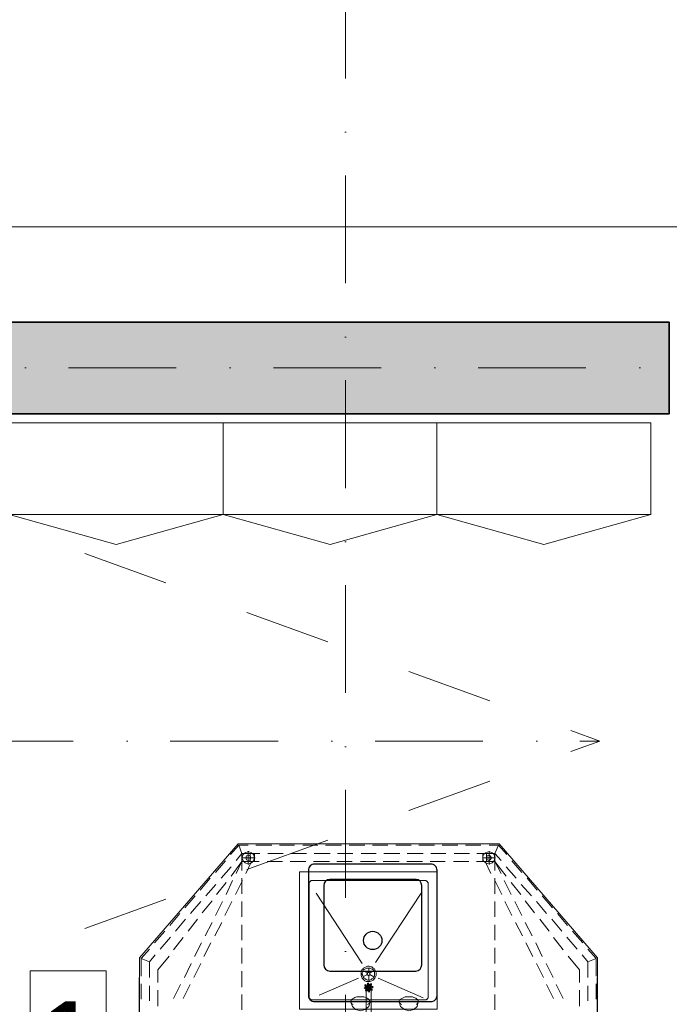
# Model space of a CAD drawing. Header units: millimetres. Extents: x 42175 to 97175, y 10092 to 468192.
# Tile 223 of 235: x 72304 to 74430, y 92196 to 95419. Entities that reach past the tile are written whole.
import ezdxf

# ---------------------------------------------------------------- set-up
doc = ezdxf.new("R2010")
doc.units = ezdxf.units.MM
for name, pattern in [('Kropki i Kreski', [6.702778, 3.527778, -1.763889, 0, -1.411111]), ('Przerywana', [5.644444, 2.822222, -2.822222]), ('thk_line_type', [945, 540, -405]), ('Wipeout_Contour', [1000, 0, -1000])]:
    doc.linetypes.add(name, pattern=pattern)
for name, color, linetype in [('2D - Ogólne', 8, 'Continuous'), ('2D - Rysunki i Obrazki', 8, 'Continuous'), ('Konstrukcja - Siatka mod', 8, 'Continuous'), ('Konstrukcja - Ściany działowe', 8, 'Continuous'), ('Wnętrze - Wyposażenie', 8, 'Continuous')]:
    doc.layers.add(name, color=color, linetype=linetype)
doc.layers.add('Linia SSP', color=1, linetype='Continuous', lineweight=15)
doc.styles.add('STYL_AUTOMATYCZNY_11', font='ARIALN.TTF')

msp = doc.modelspace()

# ---------------------------------------------------------------- hatches: boundary and pattern name
at = {"layer": 'Konstrukcja - Ściany działowe', "linetype": 'Continuous', "lineweight": 13}
msp.add_hatch(color=8, dxfattribs=at).paths.add_polyline_path([(74430, 94128.9), (74430, 94428.9), (72090, 94428.9), (72090, 94128.9)])

# ---------------------------------------------------------------- linework, layer by layer
at = {"layer": '2D - Ogólne', "color": 8, "linetype": 'Przerywana', "lineweight": 15, "ltscale": 100}
for p in [(71455.6, 94058), (71455.6, 92058)]:
    msp.add_line(p, (74203.1, 93058), dxfattribs=at)
at = {"layer": '2D - Ogólne', "color": 8, "linetype": 'Kropki i Kreski', "lineweight": 15, "ltscale": 100}
msp.add_line((71455.9, 93058), (74203.1, 93058), dxfattribs=at)
at = {"layer": '2D - Rysunki i Obrazki', "color": 8, "linetype": 'Continuous', "lineweight": 13, "ltscale": 100}
for p, q in [((72969.4, 93798.9), (72269.4, 93798.9)), ((73669.4, 93798.9), (72969.4, 93798.9)), ((74369.4, 93798.9), (73669.4, 93798.9))]:
    msp.add_line(p, q, dxfattribs=at)
at = {"layer": '2D - Rysunki i Obrazki', "color": 8, "linetype": 'thk_line_type', "lineweight": 13, "ltscale": 100, "flags": 128}
for points in [[(72269.4, 94098.9), (72269.4, 93798.9), (72619.4, 93700.9), (72969.4, 93798.9), (72969.4, 94098.9)], [(72969.4, 94098.9), (72969.4, 93798.9), (73319.4, 93700.9), (73669.4, 93798.9), (73669.4, 94098.9)], [(73669.4, 94098.9), (73669.4, 93798.9), (74019.4, 93700.9), (74369.4, 93798.9), (74369.4, 94098.9)]]:
    msp.add_lwpolyline(points, close=True, dxfattribs=at)
at = {"layer": '2D - Rysunki i Obrazki', "color": 8, "linetype": 'Continuous', "lineweight": 13, "ltscale": 100, "flags": 128}
for points in [[(74192.2, 91967.6), (72692.2, 91967.6), (72695.2, 92348.1), (73018.7, 92721.3), (73873, 92721.3), (74194.4, 92348.1)], [(72695.2, 91970.7), (72695.2, 92348.1), (73018.7, 92721.3), (73873, 92721.3), (74194.4, 92348.1), (74194.4, 91970.7)], [(72695.2, 91970.7), (72695.2, 92348.1), (73018.7, 92721.3), (73873, 92721.3), (74194.4, 92348.1), (74194.4, 91970.7)], [(72695.2, 91970.7), (72695.2, 92348.1), (73018.7, 92721.3), (73873, 92721.3), (74194.4, 92348.1), (74194.4, 91970.7)], [(72695.2, 91970.7), (72695.2, 92348.1), (73018.7, 92721.3), (73873, 92721.3), (74194.4, 92348.1), (74194.4, 91970.7)], [(72695.2, 91970.7), (72695.2, 92348.1), (73018.7, 92721.3), (73873, 92721.3), (74194.4, 92348.1), (74194.4, 91970.7)], [(72695.2, 91970.7), (72695.2, 92348.1), (73018.7, 92721.3), (73873, 92721.3), (74194.4, 92348.1), (74194.4, 91970.7)], [(73031.1, 92690.2), (73031.1, 92663.2), (73072.6, 92663.2), (73072.6, 92690.2)], [(73051.9, 92667.4), (73058.1, 92669.5), (73060.2, 92675.7), (73058.1, 92681.9), (73051.9, 92684), (73045.7, 92681.9), (73043.6, 92675.7), (73045.7, 92669.5)], [(73072.6, 92663.2), (73072.6, 92690.2)], [(73819.1, 92690.2), (73819.1, 92663.2), (73858.5, 92663.2), (73858.5, 92690.2)], [(73839.8, 92667.4), (73844, 92669.5), (73848.1, 92675.7), (73844, 92681.9), (73839.8, 92684), (73833.6, 92681.9), (73831.5, 92675.7), (73833.6, 92669.5)], [(73858.5, 92663.2), (73858.5, 92690.2)], [(73669.8, 92630.1), (73669.8, 92180.1)], [(73462.4, 92277.6), (73466.6, 92281.7), (73468.7, 92285.9), (73470.7, 92290), (73470.7, 92294.2), (73470.7, 92300.4), (73468.7, 92304.5), (73466.6, 92308.7), (73464.5, 92312.8), (73460.4, 92314.9), (73456.2, 92319), (73452.1, 92319), (73447.9, 92321.1), (73441.7, 92321.1), (73437.6, 92319), (73433.4, 92317), (73429.3, 92314.9), (73427.2, 92310.7), (73423, 92308.7), (73421, 92302.4), (73421, 92298.3), (73421, 92294.2), (73421, 92290), (73423, 92283.8), (73425.1, 92281.7), (73429.3, 92277.6), (73433.4, 92273.4), (73437.6, 92271.3), (73441.7, 92271.3), (73445.9, 92271.3), (73450, 92271.3), (73456.2, 92273.4), (73460.4, 92275.5)], [(73460.4, 92281.7), (73462.4, 92283.8), (73464.5, 92287.9), (73464.5, 92292.1), (73464.5, 92296.2), (73464.5, 92298.3), (73464.5, 92302.4), (73462.4, 92306.6), (73460.4, 92308.7), (73458.3, 92310.7), (73454.1, 92312.8), (73450, 92314.9), (73447.9, 92314.9), (73443.8, 92314.9), (73439.6, 92314.9), (73435.5, 92312.8), (73433.4, 92310.7), (73429.3, 92308.7), (73427.2, 92304.5), (73427.2, 92302.4), (73425.1, 92298.3), (73425.1, 92294.2), (73427.2, 92290), (73427.2, 92287.9), (73429.3, 92283.8), (73431.3, 92281.7), (73435.5, 92279.6), (73437.6, 92277.6), (73441.7, 92275.5), (73445.9, 92275.5), (73450, 92275.5), (73454.1, 92277.6), (73456.2, 92279.6)], [(73450, 92292.1), (73450, 92294.2), (73450, 92296.2), (73450, 92298.3), (73447.9, 92300.4), (73445.9, 92300.4), (73443.8, 92300.4), (73441.7, 92300.4), (73441.7, 92298.3), (73441.7, 92296.2), (73439.6, 92296.2), (73439.6, 92294.2), (73441.7, 92294.2), (73441.7, 92292.1), (73443.8, 92292.1), (73443.8, 92290), (73445.9, 92290), (73447.9, 92292.1)], [(73456.2, 92242.3), (73452.1, 92244.4), (73447.9, 92242.3), (73447.9, 92238.2), (73445.9, 92238.2), (73443.8, 92240.2), (73441.7, 92242.3), (73437.6, 92240.2), (73437.6, 92242.3), (73437.6, 92246.5), (73435.5, 92248.5), (73431.3, 92248.5), (73435.5, 92250.6), (73435.5, 92252.7), (73435.5, 92256.8), (73435.5, 92258.9), (73437.6, 92258.9), (73441.7, 92258.9), (73443.8, 92261), (73443.8, 92263), (73445.9, 92261), (73450, 92258.9), (73452.1, 92261), (73454.1, 92261), (73452.1, 92256.8), (73454.1, 92254.8), (73458.3, 92252.7), (73454.1, 92250.6), (73454.1, 92246.5)], [(73445.9, 92238.2), (73447.9, 92238.2), (73447.9, 92242.3), (73452.1, 92244.4), (73456.2, 92242.3), (73454.1, 92246.5), (73454.1, 92250.6), (73458.3, 92252.7), (73454.1, 92254.8), (73452.1, 92256.8), (73454.1, 92261), (73452.1, 92261), (73450, 92258.9), (73445.9, 92261), (73443.8, 92263), (73443.8, 92261), (73441.7, 92258.9), (73437.6, 92258.9), (73435.5, 92258.9), (73435.5, 92256.8), (73435.5, 92252.7), (73435.5, 92250.6), (73431.3, 92248.5), (73433.4, 92248.5), (73435.5, 92248.5), (73437.6, 92246.5), (73437.6, 92242.3), (73437.6, 92240.2), (73441.7, 92242.3), (73443.8, 92242.3)], [(73443.8, 92265.1), (73441.7, 92265.1), (73441.7, 92263), (73441.7, 92265.1)], [(73441.7, 92263), (73441.7, 92261)], [(73445.9, 92263), (73443.8, 92265.1)], [(73452.1, 92261), (73450, 92261), (73445.9, 92261), (73445.9, 92263), (73445.9, 92261), (73450, 92261)], [(73454.1, 92263), (73454.1, 92261), (73452.1, 92261), (73454.1, 92261)], [(73454.1, 92263), (73452.1, 92263)], [(73452.1, 92263), (73452.1, 92261)], [(73452.1, 92263), (73452.1, 92261), (73454.1, 92261), (73454.1, 92263)], [(73452.1, 92261), (73454.1, 92261), (73454.1, 92263), (73454.1, 92261)], [(73454.1, 92261), (73454.1, 92263)], [(73431.3, 92250.6), (73433.4, 92250.6), (73435.5, 92252.7), (73435.5, 92250.6), (73431.3, 92248.5)], [(73435.5, 92252.7), (73433.4, 92250.6), (73431.3, 92250.6), (73433.4, 92250.6)], [(73431.3, 92248.5), (73435.5, 92250.6), (73435.5, 92252.7), (73433.4, 92250.6), (73431.3, 92250.6)], [(73431.3, 92250.6), (73431.3, 92248.5)], [(73431.3, 92250.6), (73431.3, 92248.5)], [(73431.3, 92248.5), (73433.4, 92248.5)], [(73431.3, 92248.5), (73433.4, 92248.5)], [(73431.3, 92248.5), (73433.4, 92248.5)], [(73433.4, 92256.8), (73435.5, 92254.8), (73435.5, 92252.7), (73435.5, 92254.8)], [(73433.4, 92248.5), (73435.5, 92246.5), (73437.6, 92244.4), (73437.6, 92242.3), (73437.6, 92244.4), (73435.5, 92246.5)], [(73441.7, 92261), (73439.6, 92258.9), (73437.6, 92258.9), (73435.5, 92258.9), (73437.6, 92258.9), (73439.6, 92258.9)], [(73435.5, 92242.3), (73435.5, 92240.2)], [(73437.6, 92242.3), (73435.5, 92242.3)], [(73437.6, 92240.2), (73435.5, 92240.2)], [(73435.5, 92240.2), (73437.6, 92240.2)], [(73435.5, 92240.2), (73437.6, 92240.2)], [(73437.6, 92240.2), (73435.5, 92240.2)], [(73454.1, 92248.5), (73450, 92244.4), (73443.8, 92242.3), (73439.6, 92246.5), (73437.6, 92252.7), (73441.7, 92256.8), (73447.9, 92258.9), (73452.1, 92254.8)], [(73437.6, 92252.7), (73441.7, 92256.8), (73447.9, 92258.9), (73452.1, 92254.8), (73454.1, 92248.5), (73450, 92244.4), (73443.8, 92242.3), (73439.6, 92246.5)], [(73445.9, 92238.2), (73443.8, 92240.2), (73441.7, 92242.3), (73437.6, 92240.2), (73441.7, 92242.3), (73443.8, 92242.3)], [(73437.6, 92240.2), (73441.7, 92240.2), (73443.8, 92240.2), (73445.9, 92238.2), (73443.8, 92240.2), (73441.7, 92242.3)], [(73445.9, 92238.2), (73443.8, 92240.2), (73441.7, 92242.3), (73437.6, 92240.2), (73441.7, 92240.2), (73443.8, 92240.2)], [(73452.1, 92248.5), (73452.1, 92254.8), (73447.9, 92256.8), (73441.7, 92256.8), (73439.6, 92252.7), (73439.6, 92246.5), (73443.8, 92244.4), (73450, 92244.4)], [(73450, 92248.5), (73447.9, 92246.5), (73443.8, 92246.5), (73441.7, 92248.5), (73441.7, 92250.6), (73443.8, 92254.8), (73445.9, 92254.8), (73447.9, 92252.7)], [(73445.9, 92238.2), (73445.9, 92236.1), (73447.9, 92238.2)], [(73445.9, 92238.2), (73445.9, 92236.1)], [(73445.9, 92236.1), (73447.9, 92238.2)], [(73445.9, 92236.1), (73445.9, 92238.2), (73447.9, 92238.2)], [(73447.9, 92240.2), (73450, 92242.3), (73452.1, 92242.3), (73454.1, 92242.3), (73452.1, 92242.3), (73450, 92242.3)], [(73454.1, 92258.9), (73454.1, 92261)], [(73454.1, 92248.5), (73456.2, 92250.6), (73458.3, 92250.6), (73456.2, 92250.6)], [(73454.1, 92242.3), (73456.2, 92242.3)], [(73456.2, 92242.3), (73454.1, 92242.3)], [(73456.2, 92242.3), (73456.2, 92244.4)], [(73458.3, 92254.8), (73458.3, 92252.7)], [(73458.3, 92252.7), (73458.3, 92254.8)], [(73458.3, 92250.6), (73458.3, 92252.7)], [(73458.3, 92250.6), (73458.3, 92252.7)]]:
    msp.add_lwpolyline(points, close=True, dxfattribs=at)
for points in [[(72993.8, 92686), (73020.8, 92717.2)], [(73020.8, 92717.2), (73031.1, 92690.2), (73031.1, 92663.2)], [(73051.9, 92717.2), (73020.8, 92717.2)], [(73128.6, 92717.2), (73076.8, 92717.2)], [(73203.2, 92717.2), (73153.5, 92717.2)], [(73280, 92717.2), (73230.2, 92717.2)], [(73356.7, 92717.2), (73304.9, 92717.2)], [(73433.4, 92717.2), (73381.6, 92717.2)], [(73508.1, 92717.2), (73458.3, 92717.2)], [(73584.8, 92717.2), (73535, 92717.2)], [(73661.5, 92717.2), (73609.7, 92717.2)], [(73738.2, 92717.2), (73686.4, 92717.2)], [(73812.9, 92717.2), (73763.1, 92717.2)], [(73819.1, 92690.2), (73858.5, 92690.2), (73870.9, 92717.2)], [(73870.9, 92717.2), (73839.8, 92717.2)], [(73897.9, 92686), (73870.9, 92717.2)], [(73012.5, 92667.4), (73031.1, 92690.2)], [(73031.1, 92675.7), (73051.9, 92675.7), (73051.9, 92696.4)], [(73051.9, 92696.4), (73041.5, 92692.3), (73035.3, 92686), (73031.1, 92675.7), (73035.3, 92665.3)], [(73072.6, 92690.2), (73031.1, 92690.2)], [(73089.2, 92690.2), (73031.1, 92690.2)], [(73072.6, 92690.2), (73031.1, 92690.2), (73031.1, 92663.2), (73072.6, 92663.2)], [(73051.9, 92654.9), (73041.5, 92659.1), (73035.3, 92665.3), (73031.1, 92675.7), (73035.3, 92686)], [(73051.9, 92654.9), (73041.5, 92659.1), (73035.3, 92665.3), (73031.1, 92675.7), (73035.3, 92686)], [(73051.9, 92696.4), (73062.2, 92692.3), (73068.5, 92686), (73072.6, 92675.7), (73068.5, 92665.3)], [(73051.9, 92696.4), (73062.2, 92692.3), (73068.5, 92686), (73072.6, 92675.7), (73068.5, 92665.3)], [(73051.9, 92696.4), (73054, 92696.4)], [(73051.9, 92654.9), (73062.2, 92659.1), (73068.5, 92665.3), (73072.6, 92675.7), (73068.5, 92686)], [(73058.1, 92663.2), (73058.1, 92690.2)], [(73165.9, 92690.2), (73116.2, 92690.2)], [(73242.6, 92690.2), (73190.8, 92690.2)], [(73319.4, 92690.2), (73267.5, 92690.2)], [(73394, 92690.2), (73344.2, 92690.2)], [(73470.7, 92690.2), (73421, 92690.2)], [(73547.5, 92690.2), (73495.6, 92690.2)], [(73624.2, 92690.2), (73572.3, 92690.2)], [(73698.8, 92690.2), (73649.1, 92690.2)], [(73775.5, 92690.2), (73725.8, 92690.2)], [(73858.5, 92690.2), (73800.4, 92690.2)], [(73819.1, 92675.7), (73839.8, 92675.7), (73839.8, 92696.4)], [(73839.8, 92696.4), (73829.5, 92692.3), (73821.2, 92686), (73819.1, 92675.7), (73821.2, 92665.3)], [(73858.5, 92690.2), (73819.1, 92690.2), (73819.1, 92663.2), (73858.5, 92663.2)], [(73839.8, 92654.9), (73829.5, 92659.1), (73821.2, 92665.3), (73819.1, 92675.7), (73821.2, 92686)], [(73839.8, 92654.9), (73829.5, 92659.1), (73821.2, 92665.3), (73819.1, 92675.7), (73821.2, 92686)], [(73831.5, 92663.2), (73831.5, 92690.2)], [(73839.8, 92696.4), (73850.2, 92692.3), (73856.4, 92686), (73858.5, 92675.7), (73856.4, 92665.3)], [(73839.8, 92696.4), (73850.2, 92692.3), (73856.4, 92686), (73858.5, 92675.7), (73856.4, 92665.3)], [(73839.8, 92696.4), (73841.9, 92696.4)], [(73839.8, 92654.9), (73850.2, 92659.1), (73856.4, 92665.3), (73858.5, 92675.7), (73856.4, 92686)], [(73858.5, 92690.2), (73858.5, 92663.2)], [(73879.2, 92667.4), (73858.5, 92690.2)], [(72944.1, 92628), (72977.2, 92665.3)], [(72995.9, 92615.5), (73031.1, 92663.2), (73087.1, 92663.2)], [(73031.1, 92663.2), (73012.5, 92623.8)], [(73031.1, 92675.7), (73033.2, 92675.7)], [(73031.1, 92663.2), (73072.6, 92663.2)], [(73031.1, 92663.2), (73031.1, 92634.2)], [(73043.6, 92623.8), (73062.2, 92663.2)], [(73051.9, 92675.7), (73054, 92675.7)], [(73072.6, 92675.7), (73051.9, 92675.7), (73051.9, 92654.9)], [(73051.9, 92675.7), (73054, 92675.7)], [(73051.9, 92654.9), (73054, 92654.9)], [(73051.9, 92654.9), (73054, 92654.9)], [(73072.6, 92675.7), (73074.7, 92675.7)], [(73114.1, 92663.2), (73163.9, 92663.2)], [(73188.7, 92663.2), (73240.6, 92663.2)], [(73265.5, 92663.2), (73317.3, 92663.2)], [(73342.2, 92663.2), (73391.9, 92663.2)], [(73418.9, 92663.2), (73468.7, 92663.2)], [(73493.5, 92663.2), (73545.4, 92663.2)], [(73570.3, 92663.2), (73622.1, 92663.2)], [(73647, 92663.2), (73696.8, 92663.2)], [(73723.7, 92663.2), (73773.5, 92663.2)], [(73798.4, 92663.2), (73854.3, 92663.2)], [(73819.1, 92675.7), (73821.2, 92675.7)], [(73858.5, 92663.2), (73819.1, 92663.2)], [(73846, 92623.8), (73827.4, 92663.2)], [(73839.8, 92675.7), (73841.9, 92675.7)], [(73858.5, 92675.7), (73839.8, 92675.7), (73839.8, 92654.9)], [(73839.8, 92675.7), (73841.9, 92675.7)], [(73839.8, 92654.9), (73841.9, 92654.9)], [(73839.8, 92654.9), (73841.9, 92654.9)], [(73858.5, 92675.7), (73860.6, 92675.7)], [(73858.5, 92663.2), (73879.2, 92623.8)], [(73895.8, 92615.5), (73858.5, 92663.2)], [(73858.5, 92663.2), (73858.5, 92634.2)], [(73947.6, 92628), (73914.5, 92665.3)], [(72962.7, 92609.3), (72995.9, 92646.7)], [(73669.8, 92180.1), (73219.8, 92180.1), (73219.8, 92630.1), (73669.8, 92630.1)], [(73669.8, 92180.1), (73669.8, 92630.1)], [(73929, 92609.3), (73895.8, 92646.7)], [(72894.3, 92569.9), (72927.5, 92609.3)], [(72913, 92551.3), (72946.1, 92588.6)], [(72948.2, 92555.4), (72979.3, 92594.8)], [(73000, 92601), (72979.3, 92555.4)], [(73010.4, 92555.4), (73033.2, 92601)], [(73031.1, 92609.3), (73031.1, 92557.5)], [(73261.3, 92601), (73259.2, 92601), (73257.2, 92601), (73255.1, 92599), (73253, 92596.9), (73250.9, 92594.8), (73250.9, 92592.7), (73250.9, 92590.7)], [(73250.9, 92590.7), (73250.9, 92221.6)], [(73630.4, 92601), (73261.3, 92601)], [(73640.8, 92590.7), (73640.8, 92592.7), (73640.8, 92594.8), (73638.7, 92594.8), (73638.7, 92596.9), (73636.6, 92599), (73634.5, 92599), (73634.5, 92601), (73632.5, 92601), (73630.4, 92601)], [(73640.8, 92221.6), (73640.8, 92590.7)], [(73858.5, 92609.3), (73858.5, 92557.5)], [(73881.3, 92555.4), (73858.5, 92601)], [(73889.6, 92601), (73912.4, 92555.4)], [(73943.5, 92555.4), (73912.4, 92594.8)], [(73978.8, 92551.3), (73945.6, 92588.6)], [(73997.4, 92569.9), (73964.2, 92609.3)], [(73425.1, 92329.4), (73273.7, 92559.6)], [(73618, 92559.6), (73468.7, 92333.5)], [(72844.5, 92511.9), (72877.7, 92551.3)], [(72863.2, 92493.2), (72896.4, 92532.6)], [(72900.5, 92495.3), (72933.7, 92534.7)], [(72966.9, 92532.6), (72944.1, 92487)], [(72975.2, 92487), (72998, 92532.6)], [(73031.1, 92532.6), (73031.1, 92482.8)], [(73858.5, 92532.6), (73858.5, 92482.8)], [(73914.5, 92487), (73891.7, 92532.6)], [(73924.8, 92532.6), (73947.6, 92487)], [(73989.1, 92495.3), (73958, 92534.7)], [(74028.5, 92493.2), (73995.3, 92532.6)], [(74047.2, 92511.9), (74014, 92551.3)], [(72794.8, 92453.8), (72827.9, 92493.2)], [(74096.9, 92453.8), (74063.8, 92493.2)], [(72813.4, 92435.2), (72846.6, 92474.5)], [(72854.9, 92435.2), (72886, 92474.5)], [(72933.7, 92464.2), (72910.9, 92420.6)], [(72942, 92420.6), (72964.8, 92464.2)], [(73949.7, 92420.6), (73926.9, 92464.2)], [(73958, 92464.2), (73980.8, 92420.6)], [(74036.8, 92435.2), (74005.7, 92474.5)], [(74078.3, 92435.2), (74045.1, 92474.5)], [(72745, 92397.8), (72778.2, 92435.2)], [(73031.1, 92455.9), (73031.1, 92406.1)], [(73858.5, 92455.9), (73858.5, 92406.1)], [(74146.7, 92397.8), (74113.5, 92435.2)], [(72763.7, 92377.1), (72796.8, 92416.5)], [(72807.2, 92375), (72838.3, 92414.4)], [(72898.4, 92397.8), (72875.6, 92352.2)], [(72906.7, 92352.2), (72929.5, 92397.8)], [(73982.9, 92352.2), (73960.1, 92397.8)], [(73993.3, 92397.8), (74014, 92352.2)], [(74082.4, 92375), (74051.3, 92414.4)], [(74128, 92377.1), (74094.9, 92416.5)], [(72701.5, 92346), (72728.4, 92377.1)], [(73031.1, 92381.2), (73031.1, 92329.4)], [(73858.5, 92381.2), (73858.5, 92329.4)], [(74190.3, 92346), (74163.3, 92377.1)], [(72728.4, 92335.6), (72701.5, 92346)], [(72701.5, 92346), (72701.5, 92287.9)], [(72728.4, 92335.6), (72747.1, 92358.4)], [(72728.4, 92283.8), (72728.4, 92335.6)], [(72755.4, 92267.2), (72755.4, 92308.7), (72792.7, 92354.3)], [(72865.3, 92329.4), (72842.5, 92283.8)], [(72873.6, 92283.8), (72896.4, 92329.4)], [(74018.2, 92283.8), (73995.3, 92329.4)], [(74026.4, 92329.4), (74049.3, 92283.8)], [(74136.3, 92267.2), (74136.3, 92308.7), (74099, 92354.3)], [(74163.3, 92335.6), (74144.6, 92358.4)], [(74163.3, 92335.6), (74190.3, 92346)], [(74163.3, 92283.8), (74163.3, 92335.6)], [(74190.3, 92287.9), (74190.3, 92346)], [(73031.1, 92304.5), (73031.1, 92252.7)], [(73441.7, 92298.3), (73427.2, 92306.6)], [(73445.9, 92300.4), (73445.9, 92314.9)], [(73450, 92298.3), (73462.4, 92306.6)], [(73858.5, 92304.5), (73858.5, 92252.7)], [(72701.5, 92263), (72701.5, 92213.3)], [(73412.7, 92281.7), (73284.1, 92225.7)], [(73441.7, 92294.2), (73427.2, 92285.9)], [(73441.7, 92263), (73441.7, 92265.1), (73443.8, 92265.1)], [(73443.8, 92265.1), (73441.7, 92265.1), (73441.7, 92263)], [(73441.7, 92263), (73443.8, 92263)], [(73441.7, 92263), (73441.7, 92261), (73443.8, 92261)], [(73441.7, 92263), (73443.8, 92263), (73443.8, 92261)], [(73441.7, 92263), (73443.8, 92263)], [(73443.8, 92263), (73441.7, 92263)], [(73443.8, 92263), (73443.8, 92261), (73441.7, 92261)], [(73443.8, 92263), (73441.7, 92263), (73441.7, 92261)], [(73443.8, 92265.1), (73443.8, 92263)], [(73443.8, 92265.1), (73443.8, 92263)], [(73443.8, 92265.1), (73445.9, 92263), (73443.8, 92263)], [(73443.8, 92265.1), (73443.8, 92263)], [(73443.8, 92265.1), (73443.8, 92263)], [(73443.8, 92265.1), (73445.9, 92265.1)], [(73443.8, 92263), (73443.8, 92265.1)], [(73443.8, 92263), (73443.8, 92265.1)], [(73443.8, 92263), (73445.9, 92263), (73443.8, 92265.1)], [(73443.8, 92263), (73443.8, 92265.1)], [(73443.8, 92263), (73443.8, 92265.1)], [(73443.8, 92263), (73445.9, 92263)], [(73443.8, 92263), (73445.9, 92263)], [(73445.9, 92263), (73443.8, 92263)], [(73452.1, 92261), (73450, 92258.9), (73445.9, 92261), (73443.8, 92263)], [(73443.8, 92263), (73445.9, 92263)], [(73443.8, 92263), (73445.9, 92261), (73450, 92258.9), (73452.1, 92261)], [(73445.9, 92290), (73445.9, 92275.5)], [(73445.9, 92263), (73445.9, 92261), (73450, 92261), (73452.1, 92261)], [(73445.9, 92263), (73447.9, 92263)], [(73452.1, 92261), (73450, 92261), (73445.9, 92261), (73445.9, 92263)], [(73450, 92294.2), (73462.4, 92285.9)], [(73452.1, 92261), (73452.1, 92263)], [(73452.1, 92263), (73454.1, 92263), (73454.1, 92261), (73452.1, 92261)], [(73454.1, 92263), (73456.2, 92263)], [(73477, 92281.7), (73624.2, 92217.4)], [(74190.3, 92213.3), (74190.3, 92263)], [(72728.4, 92207.1), (72728.4, 92256.8)], [(72755.4, 92190.5), (72755.4, 92242.3)], [(72830, 92261), (72807.2, 92215.4)], [(72838.3, 92215.4), (72861.1, 92261)], [(73431.3, 92248.5), (73431.3, 92250.6)], [(73431.3, 92248.5), (73431.3, 92250.6)], [(73431.3, 92250.6), (73433.4, 92250.6)], [(73431.3, 92248.5), (73433.4, 92248.5)], [(73431.3, 92248.5), (73433.4, 92248.5), (73435.5, 92248.5)], [(73431.3, 92248.5), (73433.4, 92248.5)], [(73431.3, 92248.5), (73433.4, 92248.5)], [(73433.4, 92248.5), (73431.3, 92248.5)], [(73437.6, 92242.3), (73437.6, 92246.5), (73435.5, 92248.5), (73431.3, 92248.5)], [(73433.4, 92248.5), (73431.3, 92248.5)], [(73435.5, 92258.9), (73433.4, 92258.9), (73435.5, 92261)], [(73435.5, 92258.9), (73433.4, 92258.9), (73435.5, 92261)], [(73435.5, 92258.9), (73433.4, 92258.9), (73433.4, 92256.8)], [(73433.4, 92258.9), (73435.5, 92258.9)], [(73433.4, 92258.9), (73433.4, 92256.8)], [(73435.5, 92258.9), (73433.4, 92258.9), (73433.4, 92256.8)], [(73435.5, 92258.9), (73433.4, 92258.9)], [(73435.5, 92258.9), (73433.4, 92258.9), (73433.4, 92256.8), (73433.4, 92258.9)], [(73433.4, 92258.9), (73435.5, 92258.9)], [(73433.4, 92258.9), (73433.4, 92256.8)], [(73433.4, 92258.9), (73435.5, 92258.9)], [(73433.4, 92256.8), (73433.4, 92258.9), (73435.5, 92258.9), (73433.4, 92258.9), (73435.5, 92258.9)], [(73433.4, 92256.8), (73433.4, 92258.9), (73435.5, 92258.9)], [(73433.4, 92258.9), (73435.5, 92258.9)], [(73433.4, 92258.9), (73435.5, 92258.9)], [(73435.5, 92252.7), (73435.5, 92254.8), (73433.4, 92256.8)], [(73433.4, 92256.8), (73435.5, 92256.8)], [(73433.4, 92256.8), (73435.5, 92254.8), (73435.5, 92252.7)], [(73437.6, 92242.3), (73437.6, 92244.4), (73435.5, 92246.5), (73433.4, 92248.5)], [(73433.4, 92248.5), (73435.5, 92248.5), (73437.6, 92246.5), (73437.6, 92242.3)], [(73433.4, 92248.5), (73435.5, 92248.5)], [(73433.4, 92248.5), (73435.5, 92246.5), (73437.6, 92244.4), (73437.6, 92242.3)], [(73435.5, 92258.9), (73435.5, 92261)], [(73435.5, 92258.9), (73437.6, 92258.9), (73439.6, 92258.9), (73441.7, 92261)], [(73443.8, 92261), (73441.7, 92258.9), (73437.6, 92258.9), (73435.5, 92258.9)], [(73435.5, 92258.9), (73435.5, 92261)], [(73435.5, 92258.9), (73437.6, 92258.9), (73441.7, 92258.9), (73443.8, 92261)], [(73441.7, 92261), (73439.6, 92258.9), (73437.6, 92258.9), (73435.5, 92258.9)], [(73435.5, 92258.9), (73437.6, 92258.9)], [(73435.5, 92258.9), (73437.6, 92258.9)], [(73435.5, 92258.9), (73435.5, 92256.8), (73435.5, 92252.7)], [(73435.5, 92258.9), (73437.6, 92258.9)], [(73435.5, 92252.7), (73435.5, 92256.8), (73435.5, 92258.9)], [(73435.5, 92252.7), (73437.6, 92252.7)], [(73435.5, 92252.7), (73437.6, 92252.7)], [(73435.5, 92252.7), (73437.6, 92252.7)], [(73435.5, 92252.7), (73437.6, 92252.7)], [(73435.5, 92252.7), (73437.6, 92252.7)], [(73437.6, 92240.2), (73435.5, 92240.2), (73435.5, 92242.3), (73435.5, 92240.2)], [(73435.5, 92242.3), (73435.5, 92240.2)], [(73435.5, 92242.3), (73435.5, 92240.2)], [(73437.6, 92242.3), (73435.5, 92242.3)], [(73437.6, 92242.3), (73437.6, 92240.2), (73435.5, 92240.2), (73435.5, 92242.3)], [(73435.5, 92242.3), (73437.6, 92242.3)], [(73437.6, 92242.3), (73435.5, 92242.3), (73435.5, 92240.2), (73437.6, 92240.2)], [(73437.6, 92240.2), (73435.5, 92240.2)], [(73435.5, 92240.2), (73437.6, 92240.2)], [(73437.6, 92252.7), (73441.7, 92258.9), (73447.9, 92258.9), (73452.1, 92254.8), (73454.1, 92248.5)], [(73454.1, 92248.5), (73450, 92244.4), (73443.8, 92242.3), (73439.6, 92246.5), (73437.6, 92252.7), (73441.7, 92258.9), (73447.9, 92258.9), (73452.1, 92254.8), (73454.1, 92248.5), (73450, 92244.4), (73443.8, 92242.3), (73439.6, 92246.5), (73437.6, 92252.7)], [(73437.6, 92090.9), (73437.6, 92242.3)], [(73437.6, 92242.3), (73439.6, 92242.3)], [(73437.6, 92242.3), (73439.6, 92242.3)], [(73437.6, 92242.3), (73439.6, 92242.3)], [(73437.6, 92242.3), (73437.6, 92240.2)], [(73437.6, 92242.3), (73439.6, 92242.3)], [(73437.6, 92240.2), (73439.6, 92240.2)], [(73437.6, 92240.2), (73439.6, 92240.2)], [(73437.6, 92240.2), (73439.6, 92240.2)], [(73437.6, 92240.2), (73439.6, 92240.2)], [(73437.6, 92240.2), (73439.6, 92240.2)], [(73437.6, 92240.2), (73439.6, 92240.2)], [(73437.6, 92240.2), (73439.6, 92240.2)], [(73437.6, 92240.2), (73439.6, 92240.2)], [(73439.6, 92252.7), (73441.7, 92256.8), (73447.9, 92256.8), (73452.1, 92254.8), (73452.1, 92248.5)], [(73439.6, 92252.7), (73441.7, 92254.8), (73447.9, 92256.8), (73450, 92252.7), (73452.1, 92248.5)], [(73439.6, 92252.7), (73441.7, 92254.8), (73447.9, 92256.8)], [(73439.6, 92252.7), (73441.7, 92256.8), (73447.9, 92256.8)], [(73439.6, 92252.7), (73441.7, 92256.8), (73447.9, 92256.8), (73452.1, 92254.8), (73452.1, 92248.5)], [(73439.6, 92252.7), (73441.7, 92256.8), (73447.9, 92256.8), (73452.1, 92254.8), (73452.1, 92248.5)], [(73452.1, 92248.5), (73450, 92244.4), (73443.8, 92244.4), (73439.6, 92246.5), (73439.6, 92252.7), (73441.7, 92256.8), (73447.9, 92256.8), (73452.1, 92254.8), (73452.1, 92248.5), (73450, 92244.4), (73443.8, 92244.4), (73439.6, 92246.5), (73439.6, 92252.7)], [(73439.6, 92252.7), (73443.8, 92254.8), (73445.9, 92254.8), (73450, 92252.7), (73450, 92248.5)], [(73439.6, 92252.7), (73443.8, 92254.8), (73445.9, 92254.8)], [(73452.1, 92248.5), (73447.9, 92244.4), (73443.8, 92244.4), (73439.6, 92246.5), (73439.6, 92252.7)], [(73441.7, 92250.6), (73441.7, 92252.7), (73439.6, 92252.7)], [(73441.7, 92250.6), (73441.7, 92252.7), (73439.6, 92252.7)], [(73452.1, 92248.5), (73447.9, 92244.4), (73443.8, 92244.4), (73439.6, 92246.5), (73439.6, 92252.7)], [(73443.8, 92250.6), (73441.7, 92250.6), (73441.7, 92252.7), (73439.6, 92252.7)], [(73443.8, 92250.6), (73441.7, 92250.6), (73441.7, 92252.7), (73439.6, 92252.7)], [(73450, 92248.5), (73447.9, 92246.5), (73443.8, 92246.5), (73441.7, 92248.5), (73439.6, 92252.7)], [(73441.7, 92250.6), (73439.6, 92252.7)], [(73441.7, 92250.6), (73439.6, 92252.7)], [(73439.6, 92252.7), (73441.7, 92250.6), (73443.8, 92250.6)], [(73443.8, 92246.5), (73441.7, 92248.5), (73439.6, 92252.7)], [(73439.6, 92252.7), (73441.7, 92250.6), (73443.8, 92250.6)], [(73439.6, 92252.7), (73441.7, 92252.7), (73441.7, 92250.6)], [(73443.8, 92244.4), (73439.6, 92246.5), (73439.6, 92252.7)], [(73439.6, 92252.7), (73441.7, 92252.7), (73441.7, 92250.6)], [(73439.6, 92252.7), (73441.7, 92252.7)], [(73443.8, 92244.4), (73439.6, 92246.5), (73439.6, 92252.7)], [(73439.6, 92252.7), (73441.7, 92252.7), (73441.7, 92248.5), (73443.8, 92246.5)], [(73439.6, 92252.7), (73441.7, 92252.7)], [(73452.1, 92248.5), (73450, 92244.4), (73443.8, 92244.4), (73439.6, 92246.5), (73439.6, 92252.7)], [(73439.6, 92252.7), (73441.7, 92252.7)], [(73441.7, 92261), (73443.8, 92261)], [(73443.8, 92261), (73441.7, 92261)], [(73443.8, 92246.5), (73447.9, 92246.5), (73450, 92248.5), (73450, 92252.7), (73445.9, 92254.8), (73443.8, 92254.8), (73441.7, 92252.7), (73441.7, 92248.5), (73443.8, 92246.5), (73447.9, 92246.5), (73450, 92248.5), (73450, 92252.7), (73445.9, 92254.8)], [(73443.8, 92246.5), (73447.9, 92246.5), (73450, 92248.5), (73450, 92252.7), (73445.9, 92254.8), (73443.8, 92254.8), (73441.7, 92252.7)], [(73445.9, 92254.8), (73443.8, 92254.8), (73441.7, 92252.7), (73441.7, 92248.5), (73443.8, 92246.5)], [(73450, 92248.5), (73447.9, 92252.7), (73445.9, 92254.8), (73443.8, 92254.8), (73441.7, 92250.6)], [(73445.9, 92254.8), (73443.8, 92254.8), (73441.7, 92252.7)], [(73441.7, 92252.7), (73441.7, 92248.5), (73443.8, 92246.5)], [(73447.9, 92250.6), (73447.9, 92252.7), (73445.9, 92252.7), (73443.8, 92252.7), (73441.7, 92250.6)], [(73447.9, 92250.6), (73447.9, 92252.7), (73445.9, 92252.7), (73443.8, 92252.7), (73441.7, 92250.6)], [(73441.7, 92250.6), (73443.8, 92248.5), (73447.9, 92248.5), (73447.9, 92250.6)], [(73441.7, 92250.6), (73441.7, 92248.5), (73443.8, 92246.5), (73447.9, 92246.5), (73450, 92248.5)], [(73441.7, 92250.6), (73443.8, 92248.5), (73447.9, 92248.5), (73447.9, 92250.6)], [(73443.8, 92261), (73445.9, 92261)], [(73443.8, 92261), (73445.9, 92261)], [(73447.9, 92250.6), (73445.9, 92252.7), (73443.8, 92252.7), (73443.8, 92250.6)], [(73447.9, 92250.6), (73445.9, 92252.7), (73443.8, 92252.7), (73443.8, 92250.6)], [(73443.8, 92250.6), (73443.8, 92248.5), (73445.9, 92248.5), (73447.9, 92250.6)], [(73443.8, 92250.6), (73443.8, 92248.5), (73445.9, 92248.5), (73447.9, 92250.6)], [(73450, 92248.5), (73447.9, 92246.5), (73443.8, 92246.5)], [(73452.1, 92248.5), (73447.9, 92244.4), (73443.8, 92244.4)], [(73452.1, 92248.5), (73447.9, 92244.4), (73443.8, 92244.4)], [(73443.8, 92246.5), (73447.9, 92246.5), (73450, 92248.5)], [(73443.8, 92246.5), (73445.9, 92246.5)], [(73445.9, 92254.8), (73447.9, 92254.8)], [(73445.9, 92254.8), (73450, 92252.7), (73450, 92248.5)], [(73452.1, 92248.5), (73450, 92248.5), (73450, 92252.7), (73445.9, 92254.8)], [(73445.9, 92238.2), (73447.9, 92238.2)], [(73445.9, 92238.2), (73445.9, 92236.1)], [(73445.9, 92238.2), (73445.9, 92236.1)], [(73447.9, 92238.2), (73445.9, 92238.2)], [(73445.9, 92238.2), (73445.9, 92236.1)], [(73445.9, 92238.2), (73447.9, 92238.2)], [(73445.9, 92236.1), (73445.9, 92238.2)], [(73445.9, 92238.2), (73447.9, 92238.2)], [(73447.9, 92236.1), (73447.9, 92238.2), (73445.9, 92236.1)], [(73445.9, 92238.2), (73447.9, 92238.2)], [(73445.9, 92236.1), (73447.9, 92236.1)], [(73445.9, 92236.1), (73447.9, 92236.1)], [(73445.9, 92236.1), (73447.9, 92236.1)], [(73447.9, 92256.8), (73450, 92252.7), (73452.1, 92248.5)], [(73447.9, 92256.8), (73452.1, 92254.8), (73452.1, 92248.5)], [(73447.9, 92250.6), (73450, 92248.5), (73452.1, 92248.5)], [(73447.9, 92250.6), (73450, 92248.5), (73452.1, 92248.5)], [(73447.9, 92250.6), (73450, 92248.5), (73452.1, 92248.5)], [(73447.9, 92250.6), (73450, 92248.5), (73452.1, 92248.5)], [(73450, 92248.5), (73447.9, 92250.6)], [(73450, 92248.5), (73447.9, 92250.6)], [(73452.1, 92248.5), (73450, 92248.5), (73447.9, 92250.6)], [(73452.1, 92248.5), (73450, 92248.5), (73447.9, 92250.6)], [(73447.9, 92238.2), (73447.9, 92242.3), (73452.1, 92244.4), (73456.2, 92242.3)], [(73456.2, 92242.3), (73452.1, 92244.4), (73447.9, 92242.3), (73447.9, 92238.2)], [(73454.1, 92242.3), (73452.1, 92242.3), (73450, 92242.3), (73447.9, 92240.2)], [(73447.9, 92240.2), (73452.1, 92242.3), (73454.1, 92242.3)], [(73447.9, 92240.2), (73450, 92242.3), (73452.1, 92242.3), (73454.1, 92242.3)], [(73447.9, 92240.2), (73452.1, 92242.3), (73454.1, 92242.3)], [(73447.9, 92238.2), (73447.9, 92240.2)], [(73447.9, 92240.2), (73447.9, 92238.2)], [(73447.9, 92240.2), (73450, 92240.2)], [(73447.9, 92238.2), (73447.9, 92240.2), (73447.9, 92238.2), (73447.9, 92240.2)], [(73447.9, 92240.2), (73450, 92240.2)], [(73447.9, 92238.2), (73447.9, 92240.2)], [(73447.9, 92240.2), (73447.9, 92238.2)], [(73447.9, 92240.2), (73450, 92240.2)], [(73447.9, 92238.2), (73450, 92238.2)], [(73447.9, 92238.2), (73450, 92238.2)], [(73447.9, 92238.2), (73447.9, 92236.1)], [(73447.9, 92238.2), (73447.9, 92236.1)], [(73447.9, 92238.2), (73450, 92238.2)], [(73447.9, 92238.2), (73450, 92238.2)], [(73447.9, 92236.1), (73447.9, 92238.2)], [(73447.9, 92238.2), (73450, 92238.2)], [(73447.9, 92238.2), (73450, 92238.2)], [(73447.9, 92238.2), (73450, 92238.2)], [(73447.9, 92236.1), (73447.9, 92238.2)], [(73447.9, 92236.1), (73447.9, 92238.2)], [(73447.9, 92238.2), (73450, 92238.2)], [(73447.9, 92238.2), (73450, 92238.2)], [(73447.9, 92238.2), (73450, 92238.2)], [(73450, 92248.5), (73452.1, 92248.5)], [(73452.1, 92248.5), (73450, 92248.5)], [(73452.1, 92261), (73454.1, 92261), (73456.2, 92261)], [(73452.1, 92261), (73454.1, 92261)], [(73452.1, 92261), (73454.1, 92261)], [(73458.3, 92252.7), (73454.1, 92254.8), (73452.1, 92256.8), (73454.1, 92261), (73454.1, 92258.9)], [(73452.1, 92261), (73454.1, 92261)], [(73452.1, 92261), (73454.1, 92261)], [(73454.1, 92261), (73452.1, 92256.8), (73454.1, 92254.8), (73458.3, 92252.7)], [(73452.1, 92248.5), (73454.1, 92248.5)], [(73454.1, 92261), (73456.2, 92261)], [(73454.1, 92261), (73456.2, 92261)], [(73454.1, 92261), (73456.2, 92261)], [(73454.1, 92261), (73456.2, 92261)], [(73454.1, 92261), (73456.2, 92261)], [(73454.1, 92261), (73454.1, 92258.9)], [(73454.1, 92258.9), (73454.1, 92256.8), (73456.2, 92254.8), (73458.3, 92254.8)], [(73458.3, 92254.8), (73456.2, 92254.8), (73454.1, 92256.8), (73454.1, 92258.9)], [(73454.1, 92258.9), (73454.1, 92256.8), (73456.2, 92254.8), (73458.3, 92254.8)], [(73458.3, 92254.8), (73456.2, 92254.8), (73454.1, 92256.8), (73454.1, 92258.9)], [(73456.2, 92242.3), (73454.1, 92246.5), (73454.1, 92250.6), (73458.3, 92252.7)], [(73458.3, 92252.7), (73454.1, 92250.6), (73454.1, 92246.5), (73456.2, 92242.3)], [(73458.3, 92250.6), (73456.2, 92250.6), (73454.1, 92248.5)], [(73454.1, 92248.5), (73456.2, 92250.6), (73458.3, 92250.6)], [(73454.1, 92248.5), (73454.1, 92246.5), (73456.2, 92244.4)], [(73456.2, 92244.4), (73454.1, 92246.5), (73454.1, 92248.5)], [(73454.1, 92248.5), (73454.1, 92246.5), (73456.2, 92244.4)], [(73456.2, 92244.4), (73454.1, 92246.5), (73454.1, 92248.5)], [(73454.1, 92242.3), (73454.1, 92244.4)], [(73454.1, 92244.4), (73454.1, 92242.3)], [(73454.1, 92090.9), (73454.1, 92242.3)], [(73454.1, 92242.3), (73456.2, 92242.3)], [(73454.1, 92242.3), (73456.2, 92242.3)], [(73454.1, 92242.3), (73456.2, 92242.3)], [(73454.1, 92242.3), (73456.2, 92242.3), (73458.3, 92242.3)], [(73454.1, 92242.3), (73456.2, 92242.3)], [(73454.1, 92242.3), (73456.2, 92242.3)], [(73456.2, 92242.3), (73454.1, 92242.3)], [(73454.1, 92242.3), (73456.2, 92242.3)], [(73456.2, 92244.4), (73456.2, 92242.3)], [(73456.2, 92244.4), (73456.2, 92242.3)], [(73456.2, 92244.4), (73456.2, 92242.3)], [(73456.2, 92244.4), (73456.2, 92242.3)], [(73456.2, 92244.4), (73456.2, 92242.3)], [(73456.2, 92244.4), (73458.3, 92244.4)], [(73456.2, 92244.4), (73458.3, 92244.4)], [(73456.2, 92244.4), (73458.3, 92244.4)], [(73456.2, 92242.3), (73456.2, 92244.4)], [(73456.2, 92242.3), (73458.3, 92242.3)], [(73456.2, 92242.3), (73458.3, 92242.3)], [(73456.2, 92242.3), (73458.3, 92242.3)], [(73456.2, 92242.3), (73458.3, 92242.3)], [(73456.2, 92242.3), (73458.3, 92242.3)], [(73456.2, 92242.3), (73458.3, 92242.3)], [(73456.2, 92242.3), (73458.3, 92242.3)], [(73458.3, 92254.8), (73458.3, 92252.7)], [(73458.3, 92254.8), (73460.4, 92254.8)], [(73458.3, 92252.7), (73458.3, 92254.8)], [(73458.3, 92252.7), (73458.3, 92254.8)], [(73458.3, 92254.8), (73460.4, 92254.8)], [(73458.3, 92252.7), (73458.3, 92254.8)], [(73458.3, 92252.7), (73460.4, 92252.7)], [(73458.3, 92252.7), (73460.4, 92252.7)], [(73458.3, 92252.7), (73458.3, 92250.6)], [(73458.3, 92252.7), (73460.4, 92252.7)], [(73458.3, 92250.6), (73458.3, 92252.7)], [(73458.3, 92252.7), (73460.4, 92252.7)], [(73458.3, 92252.7), (73460.4, 92252.7)], [(73458.3, 92252.7), (73460.4, 92252.7)], [(73458.3, 92250.6), (73458.3, 92252.7)], [(73458.3, 92252.7), (73460.4, 92252.7)], [(73458.3, 92252.7), (73460.4, 92252.7)], [(73458.3, 92252.7), (73460.4, 92252.7)], [(73458.3, 92252.7), (73458.3, 92250.6)], [(73458.3, 92250.6), (73460.4, 92250.6)], [(74051.3, 92215.4), (74028.5, 92261)], [(74059.6, 92261), (74082.4, 92215.4)], [(74136.3, 92190.5), (74136.3, 92242.3)], [(74163.3, 92207.1), (74163.3, 92256.8)], [(73031.1, 92227.8), (73031.1, 92178)], [(73250.9, 92221.6), (73250.9, 92219.5), (73250.9, 92217.4), (73253, 92215.4), (73253, 92213.3), (73255.1, 92213.3), (73257.2, 92211.2), (73259.2, 92211.2), (73261.3, 92211.2)], [(73261.3, 92211.2), (73630.4, 92211.2)], [(73640.8, 92221.6), (73640.8, 92219.5), (73640.8, 92217.4), (73638.7, 92215.4), (73638.7, 92213.3), (73636.6, 92213.3), (73634.5, 92211.2), (73632.5, 92211.2), (73630.4, 92211.2)], [(73858.5, 92227.8), (73858.5, 92178)]]:
    msp.add_lwpolyline(points, dxfattribs=at)
at = {"layer": '2D - Rysunki i Obrazki', "color": 8, "linetype": 'Continuous', "lineweight": 0, "ltscale": 100, "flags": 128}
for points in [[(73394.8, 92195.4), (73390.7, 92197.5), (73388.6, 92199.5), (73388.6, 92203.7), (73386.5, 92205.8), (73388.6, 92207.8), (73390.7, 92212), (73392.8, 92214.1), (73396.9, 92216.1), (73401.1, 92218.2), (73407.3, 92220.3), (73413.5, 92220.3), (73419.7, 92220.3), (73425.9, 92220.3), (73430.1, 92220.3), (73436.3, 92218.2), (73440.5, 92216.1), (73444.6, 92214.1), (73446.7, 92212), (73448.7, 92207.8), (73450.8, 92205.8), (73450.8, 92203.7), (73448.7, 92199.5), (73446.7, 92197.5), (73442.5, 92195.4)], [(73450.8, 92205.8), (73446.7, 92189.2), (73434.2, 92178.8), (73419.7, 92174.7), (73403.1, 92178.8), (73392.8, 92189.2), (73386.5, 92205.8)], [(73554.5, 92195.4), (73550.3, 92197.5), (73548.3, 92199.5), (73546.2, 92203.7), (73546.2, 92205.8), (73546.2, 92207.8), (73548.3, 92212), (73552.4, 92214.1), (73556.6, 92216.1), (73560.7, 92218.2), (73564.9, 92220.3), (73571.1, 92220.3), (73577.3, 92220.3), (73583.5, 92220.3), (73589.7, 92220.3), (73593.9, 92218.2), (73600.1, 92216.1), (73602.2, 92214.1), (73606.3, 92212), (73608.4, 92207.8), (73608.4, 92205.8), (73608.4, 92203.7), (73606.3, 92199.5), (73604.3, 92197.5), (73602.2, 92195.4)], [(73608.4, 92205.8), (73604.3, 92189.2), (73593.9, 92178.8), (73577.3, 92174.7), (73562.8, 92178.8), (73550.3, 92189.2), (73546.2, 92205.8)]]:
    msp.add_lwpolyline(points, dxfattribs=at)
at = {"layer": 'Konstrukcja - Siatka mod', "color": 8, "linetype": 'Kropki i Kreski', "lineweight": 13, "ltscale": 100}
for p, q in [((73370, 104964.8), (73370, 88000)), ((53022.5, 94278.9), (82467, 94278.9))]:
    msp.add_line(p, q, dxfattribs=at)
at = {"layer": 'Konstrukcja - Ściany działowe', "color": 8, "linetype": 'Continuous', "lineweight": 35, "ltscale": 100}
msp.add_line((74430, 94428.9), (74430, 94128.9), dxfattribs=at)
at = {"layer": 'Konstrukcja - Ściany działowe', "color": 8, "linetype": 'Continuous', "lineweight": 35, "ltscale": 100, "flags": 128}
for points in [[(74430, 94428.9), (72090, 94428.9)], [(72090, 94128.9), (74430, 94128.9)]]:
    msp.add_lwpolyline(points, dxfattribs=at)
at = {"layer": 'Linia SSP'}
msp.add_line((70750, 94740.4), (75049.3, 94740.4), dxfattribs=at)
at = {"layer": 'Wnętrze - Wyposażenie', "color": 8, "linetype": 'Continuous', "lineweight": 25, "ltscale": 100}
for p, q in [((73599.8, 92605.1), (73318.9, 92605.1)), ((73298.9, 92585.1), (73298.9, 92325.1)), ((73619.8, 92325.1), (73619.8, 92585.1)), ((73318.9, 92305.1), (73599.8, 92305.1))]:
    msp.add_line(p, q, dxfattribs=at)
at = {"layer": 'Wnętrze - Wyposażenie', "color": 8, "linetype": 'Continuous', "lineweight": 25, "ltscale": 100, "flags": 128}
msp.add_lwpolyline([(73649.8, 92655.1), (73268.9, 92655.1, 0.414214), (73248.9, 92635.1), (73248.9, 92225.1, 0.414214), (73268.9, 92205.1), (73649.8, 92205.1, 0.414214), (73669.8, 92225.1), (73669.8, 92635.1, 0.414214)], format="xyb", close=True, dxfattribs=at)
at = {"layer": 'Wnętrze - Wyposażenie', "color": 8, "linetype": 'Continuous', "lineweight": 25, "ltscale": 100}
msp.add_circle((73459.3, 92405.1), 30, dxfattribs=at)
for centre, start, end in [((73318.9, 92585.1), 90, 180), ((73599.8, 92585.1), 0, 90), ((73318.9, 92325.1), 180, 270), ((73599.8, 92325.1), 270, 0)]:
    msp.add_arc(centre, 20, start, end, dxfattribs=at)
msp.add_point((73599.8, 92605.1), dxfattribs=at)

# ---------------------------------------------------------------- next in the draw order: wipeouts: each hides what was drawn before it
at = {"color": 8, "linetype": 'Wipeout_Contour', "lineweight": 0, "ltscale": 447592.178988}
msp.add_wipeout([(72337.7, 91929.2), (72586.8, 91929.2), (72586.8, 92305.7), (72337.7, 92305.7)], dxfattribs=at).dxf.layer = '2D - Rysunki i Obrazki'

# ---------------------------------------------------------------- next in the draw order: linework, layer by layer
at = {"layer": '2D - Rysunki i Obrazki', "color": 8, "linetype": 'Continuous', "lineweight": 13, "ltscale": 100}
for p, q in [((72586.8, 92305.7), (72337.7, 92305.7)), ((72337.7, 92305.7), (72337.7, 91929.2)), ((72586.8, 91929.2), (72586.8, 92305.7))]:
    msp.add_line(p, q, dxfattribs=at)

# ---------------------------------------------------------------- next in the draw order: texts
at = {"layer": '2D - Rysunki i Obrazki', "color": 8, "linetype": 'Continuous', "lineweight": 13, "insert": (72462.2, 92005.7), "char_height": 200, "attachment_point": 8, "style": 'STYL_AUTOMATYCZNY_11'}
msp.add_mtext('\\A1;{\\pqc;\\fF1|b1|i0|c0|p0;\\W1.000000;1}', dxfattribs=at)

doc.saveas('drawing.dxf')
